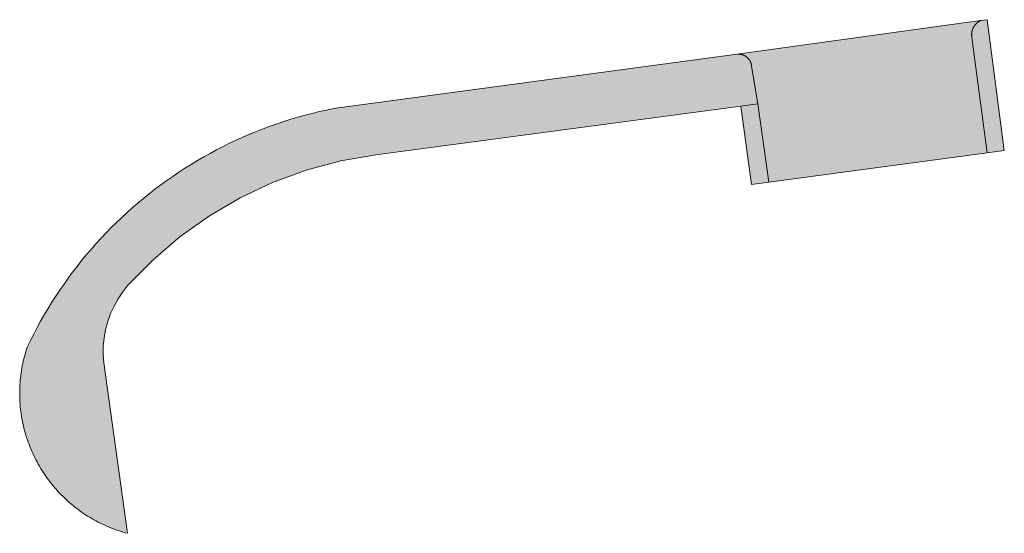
# Model space of a CAD drawing. Extents: x 97094 to 109644, y 463509 to 471969.
# Tile 133 of 256: x 102705 to 102739, y 468770 to 468788. Entities that reach past the tile are written whole.
import ezdxf

# ---------------------------------------------------------------- set-up
doc = ezdxf.new("R2010")
doc.units = 0
doc.layers.add('109 Onkruidbestrijding elementen', color=6, linetype='Continuous', lineweight=20, true_color=0xff00ff)

msp = doc.modelspace()

# ---------------------------------------------------------------- hatches: boundary and pattern name
at = {"layer": '109 Onkruidbestrijding elementen', "true_color": 0xff00ff}
for points in [[(102730.53, 468784.829), (102730.91, 468782.149), (102738.389, 468783.155), (102737.864, 468787.11), (102737.863, 468787.119), (102737.861, 468787.128), (102737.86, 468787.137), (102737.859, 468787.145), (102737.858, 468787.154), (102737.857, 468787.163), (102737.857, 468787.172), (102737.856, 468787.181), (102737.856, 468787.19), (102737.856, 468787.199), (102737.856, 468787.208), (102737.856, 468787.217), (102737.856, 468787.226), (102737.857, 468787.235), (102737.857, 468787.244), (102737.858, 468787.253), (102737.859, 468787.262), (102737.86, 468787.271), (102737.861, 468787.28), (102737.863, 468787.288), (102737.864, 468787.297), (102737.866, 468787.306), (102737.868, 468787.315), (102737.87, 468787.324), (102737.872, 468787.332), (102737.874, 468787.341), (102737.876, 468787.35), (102737.879, 468787.358), (102737.881, 468787.367), (102737.884, 468787.375), (102737.887, 468787.384), (102737.89, 468787.392), (102737.893, 468787.401), (102737.897, 468787.409), (102737.9, 468787.417), (102737.904, 468787.425), (102737.908, 468787.433), (102737.912, 468787.442), (102737.916, 468787.45), (102737.92, 468787.457), (102737.924, 468787.465), (102737.929, 468787.473), (102737.933, 468787.481), (102737.938, 468787.488), (102737.943, 468787.496), (102737.948, 468787.503), (102737.953, 468787.511), (102737.958, 468787.518), (102737.963, 468787.525), (102737.969, 468787.532), (102737.974, 468787.54), (102737.98, 468787.546), (102737.986, 468787.553), (102737.992, 468787.56), (102737.998, 468787.567), (102738.004, 468787.573), (102738.01, 468787.58), (102738.017, 468787.586), (102738.023, 468787.592), (102738.03, 468787.598), (102738.036, 468787.604), (102738.043, 468787.61), (102738.05, 468787.616), (102738.057, 468787.622), (102738.064, 468787.627), (102738.071, 468787.633), (102738.078, 468787.638), (102738.086, 468787.643), (102738.093, 468787.648), (102738.1, 468787.653), (102738.108, 468787.658), (102738.116, 468787.663), (102738.123, 468787.667), (102738.131, 468787.672), (102738.139, 468787.676), (102738.147, 468787.68), (102738.155, 468787.684), (102738.163, 468787.688), (102729.819, 468786.534), (102729.827, 468786.535), (102729.834, 468786.535), (102729.842, 468786.536), (102729.849, 468786.536), (102729.857, 468786.536), (102729.865, 468786.536), (102729.872, 468786.536), (102729.88, 468786.536), (102729.887, 468786.535), (102729.895, 468786.535), (102729.903, 468786.534), (102729.91, 468786.534), (102729.918, 468786.533), (102729.925, 468786.532), (102729.933, 468786.531), (102729.94, 468786.529), (102729.948, 468786.528), (102729.955, 468786.526), (102729.963, 468786.525), (102729.97, 468786.523), (102729.977, 468786.521), (102729.985, 468786.519), (102729.992, 468786.517), (102729.999, 468786.515), (102730.007, 468786.513), (102730.014, 468786.51), (102730.021, 468786.508), (102730.028, 468786.505), (102730.035, 468786.502), (102730.042, 468786.499), (102730.049, 468786.496), (102730.056, 468786.493), (102730.063, 468786.49), (102730.07, 468786.486), (102730.076, 468786.483), (102730.083, 468786.479), (102730.09, 468786.475), (102730.096, 468786.472), (102730.103, 468786.468), (102730.109, 468786.464), (102730.116, 468786.459), (102730.122, 468786.455), (102730.128, 468786.451), (102730.134, 468786.446), (102730.14, 468786.442), (102730.146, 468786.437), (102730.152, 468786.432), (102730.158, 468786.427), (102730.164, 468786.422), (102730.169, 468786.417), (102730.175, 468786.412), (102730.181, 468786.407), (102730.186, 468786.402), (102730.191, 468786.396), (102730.197, 468786.391), (102730.202, 468786.385), (102730.207, 468786.379), (102730.212, 468786.374), (102730.217, 468786.368), (102730.221, 468786.362), (102730.226, 468786.356), (102730.231, 468786.35), (102730.235, 468786.344), (102730.239, 468786.337), (102730.244, 468786.331), (102730.248, 468786.325), (102730.252, 468786.318), (102730.256, 468786.312), (102730.26, 468786.305), (102730.263, 468786.299), (102730.267, 468786.292), (102730.27, 468786.285), (102730.274, 468786.278), (102730.277, 468786.271), (102730.28, 468786.265), (102730.283, 468786.258), (102730.286, 468786.251), (102730.289, 468786.244), (102730.292, 468786.236), (102730.294, 468786.229), (102730.297, 468786.222), (102730.299, 468786.215), (102730.301, 468786.208), (102730.303, 468786.2), (102730.305, 468786.193), (102730.307, 468786.185), (102730.309, 468786.178), (102730.31, 468786.171), (102730.312, 468786.163), (102730.313, 468786.156), (102730.314, 468786.148), (102730.315, 468786.141), (102730.316, 468786.133), (102730.317, 468786.126), (102730.318, 468786.118), (102730.53, 468784.829)], [(102738.389, 468783.155), (102738.975, 468783.234), (102738.383, 468787.718), (102738.163, 468787.688), (102738.155, 468787.684), (102738.147, 468787.68), (102738.139, 468787.676), (102738.131, 468787.672), (102738.123, 468787.667), (102738.116, 468787.663), (102738.108, 468787.658), (102738.1, 468787.653), (102738.093, 468787.648), (102738.086, 468787.643), (102738.078, 468787.638), (102738.071, 468787.633), (102738.064, 468787.627), (102738.057, 468787.622), (102738.05, 468787.616), (102738.043, 468787.61), (102738.036, 468787.604), (102738.03, 468787.598), (102738.023, 468787.592), (102738.017, 468787.586), (102738.01, 468787.58), (102738.004, 468787.573), (102737.998, 468787.567), (102737.992, 468787.56), (102737.986, 468787.553), (102737.98, 468787.546), (102737.974, 468787.54), (102737.969, 468787.532), (102737.963, 468787.525), (102737.958, 468787.518), (102737.953, 468787.511), (102737.948, 468787.503), (102737.943, 468787.496), (102737.938, 468787.488), (102737.933, 468787.481), (102737.929, 468787.473), (102737.924, 468787.465), (102737.92, 468787.457), (102737.916, 468787.45), (102737.912, 468787.442), (102737.908, 468787.433), (102737.904, 468787.425), (102737.9, 468787.417), (102737.897, 468787.409), (102737.893, 468787.401), (102737.89, 468787.392), (102737.887, 468787.384), (102737.884, 468787.375), (102737.881, 468787.367), (102737.879, 468787.358), (102737.876, 468787.35), (102737.874, 468787.341), (102737.872, 468787.332), (102737.87, 468787.324), (102737.868, 468787.315), (102737.866, 468787.306), (102737.864, 468787.297), (102737.863, 468787.288), (102737.861, 468787.28), (102737.86, 468787.271), (102737.859, 468787.262), (102737.858, 468787.253), (102737.857, 468787.244), (102737.857, 468787.235), (102737.856, 468787.226), (102737.856, 468787.217), (102737.856, 468787.208), (102737.856, 468787.199), (102737.856, 468787.19), (102737.856, 468787.181), (102737.857, 468787.172), (102737.857, 468787.163), (102737.858, 468787.154), (102737.859, 468787.145), (102737.86, 468787.137), (102737.861, 468787.128), (102737.863, 468787.119), (102737.864, 468787.11), (102738.389, 468783.155)], [(102705.497, 468776.485), (102705.471, 468776.406), (102705.447, 468776.327), (102705.424, 468776.247), (102705.402, 468776.167), (102705.382, 468776.087), (102705.363, 468776.006), (102705.345, 468775.925), (102705.329, 468775.844), (102705.314, 468775.762), (102705.3, 468775.681), (102705.288, 468775.599), (102705.277, 468775.517), (102705.268, 468775.434), (102705.26, 468775.352), (102705.253, 468775.269), (102705.247, 468775.186), (102705.243, 468775.104), (102705.241, 468775.021), (102705.24, 468774.938), (102705.24, 468774.855), (102705.241, 468774.772), (102705.244, 468774.689), (102705.249, 468774.606), (102705.254, 468774.524), (102705.261, 468774.441), (102705.27, 468774.359), (102705.279, 468774.276), (102705.291, 468774.194), (102705.303, 468774.112), (102705.317, 468774.031), (102705.332, 468773.949), (102705.349, 468773.868), (102705.367, 468773.787), (102705.386, 468773.706), (102705.407, 468773.626), (102705.429, 468773.546), (102705.452, 468773.467), (102705.477, 468773.387), (102705.503, 468773.309), (102705.53, 468773.23), (102705.559, 468773.153), (102705.588, 468773.075), (102705.62, 468772.998), (102705.652, 468772.922), (102705.686, 468772.846), (102705.721, 468772.771), (102705.757, 468772.697), (102705.794, 468772.623), (102705.833, 468772.549), (102705.873, 468772.477), (102705.914, 468772.405), (102705.956, 468772.333), (102705.999, 468772.263), (102706.044, 468772.193), (102706.09, 468772.124), (102706.137, 468772.055), (102706.185, 468771.988), (102706.234, 468771.921), (102706.284, 468771.855), (102706.336, 468771.79), (102706.388, 468771.726), (102706.442, 468771.663), (102706.496, 468771.6), (102706.552, 468771.539), (102706.608, 468771.478), (102706.666, 468771.419), (102706.725, 468771.36), (102706.784, 468771.302), (102706.845, 468771.246), (102706.906, 468771.19), (102706.968, 468771.135), (102707.032, 468771.082), (102707.096, 468771.029), (102707.161, 468770.978), (102707.227, 468770.928), (102707.293, 468770.878), (102707.361, 468770.83), (102707.429, 468770.783), (102707.498, 468770.737), (102707.568, 468770.693), (102707.639, 468770.649), (102707.71, 468770.607), (102707.782, 468770.566), (102707.855, 468770.526), (102707.928, 468770.487), (102708.002, 468770.45), (102708.076, 468770.413), (102708.152, 468770.378), (102708.227, 468770.345), (102708.304, 468770.312), (102708.38, 468770.281), (102708.458, 468770.251), (102708.535, 468770.222), (102708.614, 468770.195), (102708.692, 468770.169), (102708.772, 468770.144), (102708.851, 468770.121), (102708.931, 468770.099), (102708.119, 468775.95), (102708.1, 468776.236), (102708.104, 468776.522), (102708.132, 468776.807), (102708.183, 468777.089), (102708.257, 468777.366), (102708.354, 468777.636), (102708.472, 468777.896), (102708.612, 468778.146), (102708.771, 468778.384), (102708.95, 468778.608), (102709.809, 468779.482), (102710.741, 468780.277), (102711.74, 468780.987), (102712.798, 468781.606), (102713.907, 468782.129), (102715.057, 468782.552), (102716.24, 468782.873), (102717.447, 468783.087), (102729.944, 468784.751), (102730.53, 468784.829), (102730.318, 468786.118), (102730.317, 468786.126), (102730.316, 468786.133), (102730.315, 468786.141), (102730.314, 468786.148), (102730.313, 468786.156), (102730.312, 468786.163), (102730.31, 468786.171), (102730.309, 468786.178), (102730.307, 468786.185), (102730.305, 468786.193), (102730.303, 468786.2), (102730.301, 468786.208), (102730.299, 468786.215), (102730.297, 468786.222), (102730.294, 468786.229), (102730.292, 468786.236), (102730.289, 468786.244), (102730.286, 468786.251), (102730.283, 468786.258), (102730.28, 468786.265), (102730.277, 468786.271), (102730.274, 468786.278), (102730.27, 468786.285), (102730.267, 468786.292), (102730.263, 468786.299), (102730.26, 468786.305), (102730.256, 468786.312), (102730.252, 468786.318), (102730.248, 468786.325), (102730.244, 468786.331), (102730.239, 468786.337), (102730.235, 468786.344), (102730.231, 468786.35), (102730.226, 468786.356), (102730.221, 468786.362), (102730.217, 468786.368), (102730.212, 468786.374), (102730.207, 468786.379), (102730.202, 468786.385), (102730.197, 468786.391), (102730.191, 468786.396), (102730.186, 468786.402), (102730.181, 468786.407), (102730.175, 468786.412), (102730.169, 468786.417), (102730.164, 468786.422), (102730.158, 468786.427), (102730.152, 468786.432), (102730.146, 468786.437), (102730.14, 468786.442), (102730.134, 468786.446), (102730.128, 468786.451), (102730.122, 468786.455), (102730.116, 468786.459), (102730.109, 468786.464), (102730.103, 468786.468), (102730.096, 468786.472), (102730.09, 468786.475), (102730.083, 468786.479), (102730.076, 468786.483), (102730.07, 468786.486), (102730.063, 468786.49), (102730.056, 468786.493), (102730.049, 468786.496), (102730.042, 468786.499), (102730.035, 468786.502), (102730.028, 468786.505), (102730.021, 468786.508), (102730.014, 468786.51), (102730.007, 468786.513), (102729.999, 468786.515), (102729.992, 468786.517), (102729.985, 468786.519), (102729.977, 468786.521), (102729.97, 468786.523), (102729.963, 468786.525), (102729.955, 468786.526), (102729.948, 468786.528), (102729.94, 468786.529), (102729.933, 468786.531), (102729.925, 468786.532), (102729.918, 468786.533), (102729.91, 468786.534), (102729.903, 468786.534), (102729.895, 468786.535), (102729.887, 468786.535), (102729.88, 468786.536), (102729.872, 468786.536), (102729.865, 468786.536), (102729.857, 468786.536), (102729.849, 468786.536), (102729.842, 468786.536), (102729.834, 468786.535), (102729.827, 468786.535), (102729.819, 468786.534), (102715.993, 468784.67), (102715.747, 468784.619), (102715.502, 468784.564), (102715.259, 468784.504), (102715.016, 468784.441), (102714.774, 468784.373), (102714.533, 468784.302), (102714.294, 468784.226), (102714.056, 468784.146), (102713.82, 468784.062), (102713.584, 468783.975), (102713.351, 468783.883), (102713.119, 468783.787), (102712.888, 468783.688), (102712.66, 468783.584), (102712.433, 468783.477), (102712.208, 468783.366), (102711.985, 468783.251), (102711.764, 468783.132), (102711.545, 468783.009), (102711.328, 468782.883), (102711.113, 468782.753), (102710.9, 468782.62), (102710.69, 468782.483), (102710.482, 468782.342), (102710.277, 468782.198), (102710.074, 468782.051), (102709.873, 468781.9), (102709.675, 468781.745), (102709.48, 468781.588), (102709.287, 468781.427), (102709.098, 468781.262), (102708.911, 468781.095), (102708.726, 468780.925), (102708.545, 468780.751), (102708.367, 468780.574), (102708.192, 468780.395), (102708.019, 468780.212), (102707.85, 468780.026), (102707.685, 468779.838), (102707.522, 468779.647), (102707.362, 468779.453), (102707.206, 468779.257), (102707.054, 468779.057), (102706.904, 468778.856), (102706.758, 468778.651), (102706.616, 468778.445), (102706.477, 468778.236), (102706.342, 468778.024), (102706.21, 468777.811), (102706.082, 468777.595), (102705.957, 468777.377), (102705.837, 468777.157), (102705.72, 468776.935), (102705.606, 468776.711), (102705.497, 468776.485)], [(102730.91, 468782.149), (102730.53, 468784.829), (102729.944, 468784.751), (102730.316, 468782.069), (102730.91, 468782.149)]]:
    msp.add_hatch(color=6, dxfattribs=at).paths.add_polyline_path(points)

# ---------------------------------------------------------------- linework, layer by layer
at = {"layer": '109 Onkruidbestrijding elementen', "color": 3, "true_color": 0x00ff00}
for points in [[(102730.53, 468784.829), (102730.91, 468782.149), (102738.389, 468783.155), (102737.864, 468787.11), (102737.863, 468787.119), (102737.861, 468787.128), (102737.86, 468787.137), (102737.859, 468787.145), (102737.858, 468787.154), (102737.857, 468787.163), (102737.857, 468787.172), (102737.856, 468787.181), (102737.856, 468787.19), (102737.856, 468787.199), (102737.856, 468787.208), (102737.856, 468787.217), (102737.856, 468787.226), (102737.857, 468787.235), (102737.857, 468787.244), (102737.858, 468787.253), (102737.859, 468787.262), (102737.86, 468787.271), (102737.861, 468787.28), (102737.863, 468787.288), (102737.864, 468787.297), (102737.866, 468787.306), (102737.868, 468787.315), (102737.87, 468787.324), (102737.872, 468787.332), (102737.874, 468787.341), (102737.876, 468787.35), (102737.879, 468787.358), (102737.881, 468787.367), (102737.884, 468787.375), (102737.887, 468787.384), (102737.89, 468787.392), (102737.893, 468787.401), (102737.897, 468787.409), (102737.9, 468787.417), (102737.904, 468787.425), (102737.908, 468787.433), (102737.912, 468787.442), (102737.916, 468787.45), (102737.92, 468787.457), (102737.924, 468787.465), (102737.929, 468787.473), (102737.933, 468787.481), (102737.938, 468787.488), (102737.943, 468787.496), (102737.948, 468787.503), (102737.953, 468787.511), (102737.958, 468787.518), (102737.963, 468787.525), (102737.969, 468787.532), (102737.974, 468787.54), (102737.98, 468787.546), (102737.986, 468787.553), (102737.992, 468787.56), (102737.998, 468787.567), (102738.004, 468787.573), (102738.01, 468787.58), (102738.017, 468787.586), (102738.023, 468787.592), (102738.03, 468787.598), (102738.036, 468787.604), (102738.043, 468787.61), (102738.05, 468787.616), (102738.057, 468787.622), (102738.064, 468787.627), (102738.071, 468787.633), (102738.078, 468787.638), (102738.086, 468787.643), (102738.093, 468787.648), (102738.1, 468787.653), (102738.108, 468787.658), (102738.116, 468787.663), (102738.123, 468787.667), (102738.131, 468787.672), (102738.139, 468787.676), (102738.147, 468787.68), (102738.155, 468787.684), (102738.163, 468787.688), (102729.819, 468786.534), (102729.827, 468786.535), (102729.834, 468786.535), (102729.842, 468786.536), (102729.849, 468786.536), (102729.857, 468786.536), (102729.865, 468786.536), (102729.872, 468786.536), (102729.88, 468786.536), (102729.887, 468786.535), (102729.895, 468786.535), (102729.903, 468786.534), (102729.91, 468786.534), (102729.918, 468786.533), (102729.925, 468786.532), (102729.933, 468786.531), (102729.94, 468786.529), (102729.948, 468786.528), (102729.955, 468786.526), (102729.963, 468786.525), (102729.97, 468786.523), (102729.977, 468786.521), (102729.985, 468786.519), (102729.992, 468786.517), (102729.999, 468786.515), (102730.007, 468786.513), (102730.014, 468786.51), (102730.021, 468786.508), (102730.028, 468786.505), (102730.035, 468786.502), (102730.042, 468786.499), (102730.049, 468786.496), (102730.056, 468786.493), (102730.063, 468786.49), (102730.07, 468786.486), (102730.076, 468786.483), (102730.083, 468786.479), (102730.09, 468786.475), (102730.096, 468786.472), (102730.103, 468786.468), (102730.109, 468786.464), (102730.116, 468786.459), (102730.122, 468786.455), (102730.128, 468786.451), (102730.134, 468786.446), (102730.14, 468786.442), (102730.146, 468786.437), (102730.152, 468786.432), (102730.158, 468786.427), (102730.164, 468786.422), (102730.169, 468786.417), (102730.175, 468786.412), (102730.181, 468786.407), (102730.186, 468786.402), (102730.191, 468786.396), (102730.197, 468786.391), (102730.202, 468786.385), (102730.207, 468786.379), (102730.212, 468786.374), (102730.217, 468786.368), (102730.221, 468786.362), (102730.226, 468786.356), (102730.231, 468786.35), (102730.235, 468786.344), (102730.239, 468786.337), (102730.244, 468786.331), (102730.248, 468786.325), (102730.252, 468786.318), (102730.256, 468786.312), (102730.26, 468786.305), (102730.263, 468786.299), (102730.267, 468786.292), (102730.27, 468786.285), (102730.274, 468786.278), (102730.277, 468786.271), (102730.28, 468786.265), (102730.283, 468786.258), (102730.286, 468786.251), (102730.289, 468786.244), (102730.292, 468786.236), (102730.294, 468786.229), (102730.297, 468786.222), (102730.299, 468786.215), (102730.301, 468786.208), (102730.303, 468786.2), (102730.305, 468786.193), (102730.307, 468786.185), (102730.309, 468786.178), (102730.31, 468786.171), (102730.312, 468786.163), (102730.313, 468786.156), (102730.314, 468786.148), (102730.315, 468786.141), (102730.316, 468786.133), (102730.317, 468786.126), (102730.318, 468786.118), (102730.53, 468784.829)], [(102738.389, 468783.155), (102738.975, 468783.234), (102738.383, 468787.718), (102738.163, 468787.688), (102738.155, 468787.684), (102738.147, 468787.68), (102738.139, 468787.676), (102738.131, 468787.672), (102738.123, 468787.667), (102738.116, 468787.663), (102738.108, 468787.658), (102738.1, 468787.653), (102738.093, 468787.648), (102738.086, 468787.643), (102738.078, 468787.638), (102738.071, 468787.633), (102738.064, 468787.627), (102738.057, 468787.622), (102738.05, 468787.616), (102738.043, 468787.61), (102738.036, 468787.604), (102738.03, 468787.598), (102738.023, 468787.592), (102738.017, 468787.586), (102738.01, 468787.58), (102738.004, 468787.573), (102737.998, 468787.567), (102737.992, 468787.56), (102737.986, 468787.553), (102737.98, 468787.546), (102737.974, 468787.54), (102737.969, 468787.532), (102737.963, 468787.525), (102737.958, 468787.518), (102737.953, 468787.511), (102737.948, 468787.503), (102737.943, 468787.496), (102737.938, 468787.488), (102737.933, 468787.481), (102737.929, 468787.473), (102737.924, 468787.465), (102737.92, 468787.457), (102737.916, 468787.45), (102737.912, 468787.442), (102737.908, 468787.433), (102737.904, 468787.425), (102737.9, 468787.417), (102737.897, 468787.409), (102737.893, 468787.401), (102737.89, 468787.392), (102737.887, 468787.384), (102737.884, 468787.375), (102737.881, 468787.367), (102737.879, 468787.358), (102737.876, 468787.35), (102737.874, 468787.341), (102737.872, 468787.332), (102737.87, 468787.324), (102737.868, 468787.315), (102737.866, 468787.306), (102737.864, 468787.297), (102737.863, 468787.288), (102737.861, 468787.28), (102737.86, 468787.271), (102737.859, 468787.262), (102737.858, 468787.253), (102737.857, 468787.244), (102737.857, 468787.235), (102737.856, 468787.226), (102737.856, 468787.217), (102737.856, 468787.208), (102737.856, 468787.199), (102737.856, 468787.19), (102737.856, 468787.181), (102737.857, 468787.172), (102737.857, 468787.163), (102737.858, 468787.154), (102737.859, 468787.145), (102737.86, 468787.137), (102737.861, 468787.128), (102737.863, 468787.119), (102737.864, 468787.11), (102738.389, 468783.155)], [(102705.497, 468776.485), (102705.471, 468776.406), (102705.447, 468776.327), (102705.424, 468776.247), (102705.402, 468776.167), (102705.382, 468776.087), (102705.363, 468776.006), (102705.345, 468775.925), (102705.329, 468775.844), (102705.314, 468775.762), (102705.3, 468775.681), (102705.288, 468775.599), (102705.277, 468775.517), (102705.268, 468775.434), (102705.26, 468775.352), (102705.253, 468775.269), (102705.247, 468775.186), (102705.243, 468775.104), (102705.241, 468775.021), (102705.24, 468774.938), (102705.24, 468774.855), (102705.241, 468774.772), (102705.244, 468774.689), (102705.249, 468774.606), (102705.254, 468774.524), (102705.261, 468774.441), (102705.27, 468774.359), (102705.279, 468774.276), (102705.291, 468774.194), (102705.303, 468774.112), (102705.317, 468774.031), (102705.332, 468773.949), (102705.349, 468773.868), (102705.367, 468773.787), (102705.386, 468773.706), (102705.407, 468773.626), (102705.429, 468773.546), (102705.452, 468773.467), (102705.477, 468773.387), (102705.503, 468773.309), (102705.53, 468773.23), (102705.559, 468773.153), (102705.588, 468773.075), (102705.62, 468772.998), (102705.652, 468772.922), (102705.686, 468772.846), (102705.721, 468772.771), (102705.757, 468772.697), (102705.794, 468772.623), (102705.833, 468772.549), (102705.873, 468772.477), (102705.914, 468772.405), (102705.956, 468772.333), (102705.999, 468772.263), (102706.044, 468772.193), (102706.09, 468772.124), (102706.137, 468772.055), (102706.185, 468771.988), (102706.234, 468771.921), (102706.284, 468771.855), (102706.336, 468771.79), (102706.388, 468771.726), (102706.442, 468771.663), (102706.496, 468771.6), (102706.552, 468771.539), (102706.608, 468771.478), (102706.666, 468771.419), (102706.725, 468771.36), (102706.784, 468771.302), (102706.845, 468771.246), (102706.906, 468771.19), (102706.968, 468771.135), (102707.032, 468771.082), (102707.096, 468771.029), (102707.161, 468770.978), (102707.227, 468770.928), (102707.293, 468770.878), (102707.361, 468770.83), (102707.429, 468770.783), (102707.498, 468770.737), (102707.568, 468770.693), (102707.639, 468770.649), (102707.71, 468770.607), (102707.782, 468770.566), (102707.855, 468770.526), (102707.928, 468770.487), (102708.002, 468770.45), (102708.076, 468770.413), (102708.152, 468770.378), (102708.227, 468770.345), (102708.304, 468770.312), (102708.38, 468770.281), (102708.458, 468770.251), (102708.535, 468770.222), (102708.614, 468770.195), (102708.692, 468770.169), (102708.772, 468770.144), (102708.851, 468770.121), (102708.931, 468770.099), (102708.119, 468775.95), (102708.1, 468776.236), (102708.104, 468776.522), (102708.132, 468776.807), (102708.183, 468777.089), (102708.257, 468777.366), (102708.354, 468777.636), (102708.472, 468777.896), (102708.612, 468778.146), (102708.771, 468778.384), (102708.95, 468778.608), (102709.809, 468779.482), (102710.741, 468780.277), (102711.74, 468780.987), (102712.798, 468781.606), (102713.907, 468782.129), (102715.057, 468782.552), (102716.24, 468782.873), (102717.447, 468783.087), (102729.944, 468784.751), (102730.53, 468784.829), (102730.318, 468786.118), (102730.317, 468786.126), (102730.316, 468786.133), (102730.315, 468786.141), (102730.314, 468786.148), (102730.313, 468786.156), (102730.312, 468786.163), (102730.31, 468786.171), (102730.309, 468786.178), (102730.307, 468786.185), (102730.305, 468786.193), (102730.303, 468786.2), (102730.301, 468786.208), (102730.299, 468786.215), (102730.297, 468786.222), (102730.294, 468786.229), (102730.292, 468786.236), (102730.289, 468786.244), (102730.286, 468786.251), (102730.283, 468786.258), (102730.28, 468786.265), (102730.277, 468786.271), (102730.274, 468786.278), (102730.27, 468786.285), (102730.267, 468786.292), (102730.263, 468786.299), (102730.26, 468786.305), (102730.256, 468786.312), (102730.252, 468786.318), (102730.248, 468786.325), (102730.244, 468786.331), (102730.239, 468786.337), (102730.235, 468786.344), (102730.231, 468786.35), (102730.226, 468786.356), (102730.221, 468786.362), (102730.217, 468786.368), (102730.212, 468786.374), (102730.207, 468786.379), (102730.202, 468786.385), (102730.197, 468786.391), (102730.191, 468786.396), (102730.186, 468786.402), (102730.181, 468786.407), (102730.175, 468786.412), (102730.169, 468786.417), (102730.164, 468786.422), (102730.158, 468786.427), (102730.152, 468786.432), (102730.146, 468786.437), (102730.14, 468786.442), (102730.134, 468786.446), (102730.128, 468786.451), (102730.122, 468786.455), (102730.116, 468786.459), (102730.109, 468786.464), (102730.103, 468786.468), (102730.096, 468786.472), (102730.09, 468786.475), (102730.083, 468786.479), (102730.076, 468786.483), (102730.07, 468786.486), (102730.063, 468786.49), (102730.056, 468786.493), (102730.049, 468786.496), (102730.042, 468786.499), (102730.035, 468786.502), (102730.028, 468786.505), (102730.021, 468786.508), (102730.014, 468786.51), (102730.007, 468786.513), (102729.999, 468786.515), (102729.992, 468786.517), (102729.985, 468786.519), (102729.977, 468786.521), (102729.97, 468786.523), (102729.963, 468786.525), (102729.955, 468786.526), (102729.948, 468786.528), (102729.94, 468786.529), (102729.933, 468786.531), (102729.925, 468786.532), (102729.918, 468786.533), (102729.91, 468786.534), (102729.903, 468786.534), (102729.895, 468786.535), (102729.887, 468786.535), (102729.88, 468786.536), (102729.872, 468786.536), (102729.865, 468786.536), (102729.857, 468786.536), (102729.849, 468786.536), (102729.842, 468786.536), (102729.834, 468786.535), (102729.827, 468786.535), (102729.819, 468786.534), (102715.993, 468784.67), (102715.747, 468784.619), (102715.502, 468784.564), (102715.259, 468784.504), (102715.016, 468784.441), (102714.774, 468784.373), (102714.533, 468784.302), (102714.294, 468784.226), (102714.056, 468784.146), (102713.82, 468784.062), (102713.584, 468783.975), (102713.351, 468783.883), (102713.119, 468783.787), (102712.888, 468783.688), (102712.66, 468783.584), (102712.433, 468783.477), (102712.208, 468783.366), (102711.985, 468783.251), (102711.764, 468783.132), (102711.545, 468783.009), (102711.328, 468782.883), (102711.113, 468782.753), (102710.9, 468782.62), (102710.69, 468782.483), (102710.482, 468782.342), (102710.277, 468782.198), (102710.074, 468782.051), (102709.873, 468781.9), (102709.675, 468781.745), (102709.48, 468781.588), (102709.287, 468781.427), (102709.098, 468781.262), (102708.911, 468781.095), (102708.726, 468780.925), (102708.545, 468780.751), (102708.367, 468780.574), (102708.192, 468780.395), (102708.019, 468780.212), (102707.85, 468780.026), (102707.685, 468779.838), (102707.522, 468779.647), (102707.362, 468779.453), (102707.206, 468779.257), (102707.054, 468779.057), (102706.904, 468778.856), (102706.758, 468778.651), (102706.616, 468778.445), (102706.477, 468778.236), (102706.342, 468778.024), (102706.21, 468777.811), (102706.082, 468777.595), (102705.957, 468777.377), (102705.837, 468777.157), (102705.72, 468776.935), (102705.606, 468776.711), (102705.497, 468776.485)], [(102730.91, 468782.149), (102730.53, 468784.829), (102729.944, 468784.751), (102730.316, 468782.069), (102730.91, 468782.149)]]:
    msp.add_lwpolyline(points, close=True, dxfattribs=at)

doc.saveas('drawing.dxf')
